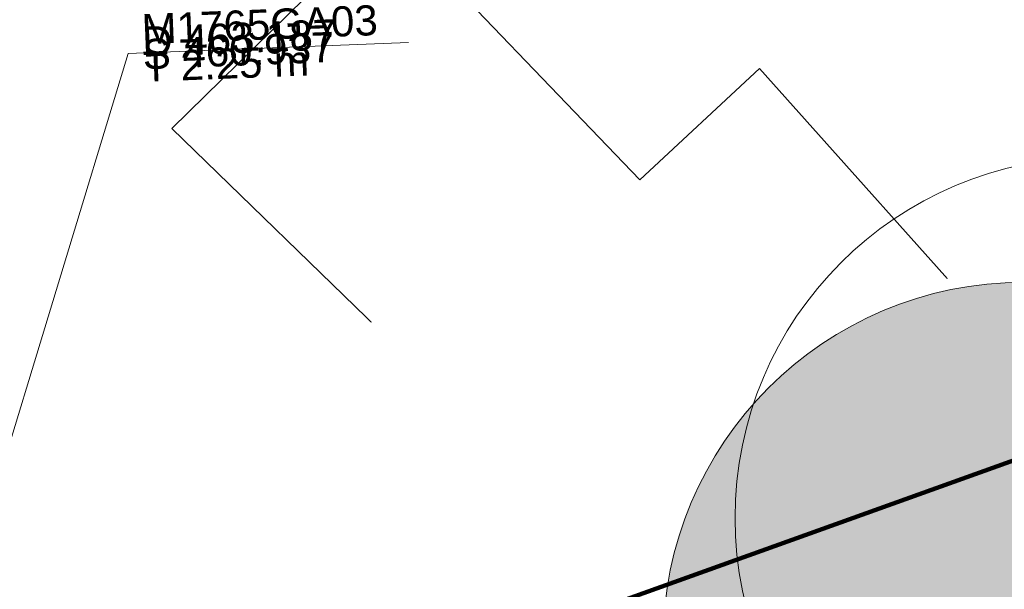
# Model space of a CAD drawing. Header units: metres. Extents: x 730549 to 731755, y 5527678 to 5528494.
# Tile 88 of 207: x 731544.38 to 731556.66, y 5527865.37 to 5527872.48. Entities that reach past the tile are written whole.
import ezdxf
from ezdxf.enums import TextEntityAlignment as Align

# ---------------------------------------------------------------- set-up
doc = ezdxf.new("R2010")
doc.units = ezdxf.units.M
doc.header["$LTSCALE"] = 0.1
doc.layers.add('3d Modell', color=7, linetype='Continuous', transparency=0.4)
doc.layers.add('LA_Planung BÄUME geplant', color=7, linetype='Continuous', transparency=0.8)
for name, color, linetype in [('LA_Planungsumgriff', 7, 'Continuous'), ('Sparten Strom GEPLANT pdf', 7, 'Continuous'), ('Sparten_Glasfaserkabel', 7, 'Continuous'), ('Sparten_Kanal-aus dwg GRUPPE', 7, 'Continuous'), ('Wiese und Waldnaab als Hintergrund', 7, 'Continuous')]:
    doc.layers.add(name, color=color, linetype=linetype)
doc.styles.add('Arial', font='arial.ttf')
doc.styles.add('Artifakt Element Thin', font='Artifakt Element Thin Italic.ttf')
doc.styles.add('TheSansSemiLight-Plain', font='txt')
picture_1 = doc.add_image_def('image1.png', size_in_pixel=(2382, 1684))

# ---------------------------------------------------------------- blocks, each defined once
blk = doc.blocks.new('PDF-Seite')
at = {"color": 255, "linetype": 'Continuous', "lineweight": 9, "transparency": 33554687}
blk.add_wipeout([(0, 103.921), (293.918, 103.921), (293.918, -103.921), (0, -103.921)], dxfattribs=at)
at = {"transparency": 33554687}
image = blk.add_image(picture_1, insert=(0, -103.921), size_in_units=(293.918, 207.843), dxfattribs=at)
image.dxf.flags = 7
blk = doc.blocks.new('Gruppe')
at = {"color": 211, "linetype": 'Continuous', "lineweight": 5, "true_color": 0xff7fff, "transparency": 33554687}
blk.add_line((-935.305, -379.047, -33.021), (-1024.823, -410.909, -33.021), dxfattribs=at)
at = {"color": 7, "linetype": 'Continuous', "lineweight": 9, "transparency": 33554687, "flags": 128}
blk.add_lwpolyline([(-995.789, -395.249), (-994.049, -389.531), (-990.552, -389.393)], dxfattribs=at)
at = {"color": 7, "transparency": 33554687, "insert": (-993.887, -389.039, -30.003), "char_height": 0.3757, "attachment_point": 1, "rotation": 2.2512, "line_spacing_factor": 0.25, "style": 'Arial'}
blk.add_mtext('M1765GA03\\PD 463.187\\PS 460.937\\PT 2.25 m', dxfattribs=at)
blk = doc.blocks.new('Gruppe-1')
at = {"color": 7, "transparency": 33554687}
blk.add_blockref('Gruppe', (0, 0), dxfattribs=at)
blk = doc.blocks.new('Gebaeudepunktaydf')
at = {"color": 7, "linetype": 'Continuous', "lineweight": 25, "transparency": 33554687}
blk.add_circle((0, 0), 0.0003, dxfattribs=at)
blk = doc.blocks.new('Gruppe-2')
at = {"color": 7, "linetype": 'Continuous', "lineweight": 30, "transparency": 33554687, "flags": 128}
blk.add_lwpolyline([(-993.504, -390.465), (-988.074, -395.735), (-983.124, -393.125), (-986.174, -389.715), (-987.664, -391.105), (-990.814, -387.825), (-993.504, -390.465)], dxfattribs=at)
at = {"color": 253, "true_color": 0xadadad, "transparency": 33554687}
for p in [(-986.174, -389.715, -520.142), (-993.504, -390.465, -520.142), (-987.664, -391.105, -520.142), (-983.124, -393.125, -520.142), (-988.074, -395.735, -520.142)]:
    blk.add_blockref('Gebaeudepunktaydf', p, dxfattribs=at)
blk = doc.blocks.new('Gruppe-3')
at = {"color": 7, "linetype": 'Continuous', "lineweight": 13, "transparency": 33554585, "flags": 128}
for points in [[(-983.045, -396.137), (-983.514, -396.209), (-983.921, -396.271)], [(-982.958, -395.863), (-983.626, -395.981), (-984.031, -396.053), (-984.172, -396.078), (-984.201, -396.082), (-984.269, -396.092), (-984.376, -396.109), (-984.522, -396.131), (-984.707, -396.159), (-984.932, -396.193), (-985.195, -396.233)], [(-983.387, -395.632), (-984.304, -395.794), (-984.502, -395.829)], [(-983.248, -395.761), (-983.302, -395.771), (-984.177, -395.925), (-984.859, -396.046), (-985.349, -396.132), (-985.647, -396.185), (-985.753, -396.203), (-985.776, -396.207), (-985.828, -396.215)], [(-985.86, -396.069), (-986.328, -396.151), (-986.761, -396.228)]]:
    blk.add_lwpolyline(points, dxfattribs=at)
at = {"color": 7, "linetype": 'Continuous', "lineweight": 25, "transparency": 33554585, "flags": 128}
blk.add_lwpolyline([(-983.03, -396.019), (-983.265, -396.055), (-983.55, -396.098), (-983.886, -396.149), (-984.271, -396.208), (-984.656, -396.267)], dxfattribs=at)
at = {"color": 7, "transparency": 33554585, "char_height": 0.3453, "attachment_point": 1, "line_spacing_factor": 1.206165, "style": 'Artifakt Element Thin'}
for s, insert, rotation in [('463,2', (-983.218, -395.581), 10.0079), ('463,3', (-985.83, -395.888), 10.0091), ('463,4', (-988.428, -396.194), 10.0171)]:
    blk.add_mtext(s, dxfattribs=dict(at, insert=insert, rotation=rotation))
blk = doc.blocks.new('Site Model Opacity Container')
at = {"color": 255, "linetype": 'Continuous', "lineweight": 5, "transparency": 33554585}
blk.add_wipeout([(-902.089, -384.516), (-896.561, -388.799), (-893.564, -391.703), (-885.114, -401.015), (-850.08, -459.012), (-849.968, -459.396), (-850.839, -465.338), (-853.983, -465.958), (-902.175, -472.837), (-946.175, -476.837), (-962.175, -476.837), (-998.175, -420.837), (-998.362, -413.454), (-991.275, -397.622), (-990.069, -396.546)], dxfattribs=at)
at = {"color": 31, "linetype": 'Continuous', "lineweight": 5, "true_color": 0xe0cb9d, "transparency": 33554585, "flags": 128}
blk.add_lwpolyline([(-902.089, -384.516), (-896.561, -388.799), (-893.564, -391.703), (-885.114, -401.015), (-850.08, -459.012), (-849.968, -459.396), (-850.839, -465.338), (-853.983, -465.958), (-902.175, -472.837), (-946.175, -476.837), (-962.175, -476.837), (-998.175, -420.837), (-998.362, -413.454), (-991.275, -397.622), (-990.069, -396.546)], close=True, dxfattribs=at)
at = {"color": 7, "transparency": 33554687}
blk.add_blockref('Gruppe-3', (0, 0), dxfattribs=at)
blk = doc.blocks.new('Geländemodell (2D)')
at = {"color": 31, "true_color": 0xe0cb9d, "transparency": 33554687}
blk.add_blockref('Site Model Opacity Container', (0, 0), dxfattribs=at)
at = {"color": 0, "flags": 1}
for tag in ['IFC_UUID', 'instanceID']:
    blk.add_attdef(tag, (-998.522, -476.837), '', height=0.00018, dxfattribs=at)
blk = doc.blocks.new('P_Baum')
at = {"linetype": 'Continuous', "lineweight": 0, "transparency": 33554687}
h = blk.add_hatch(color=53, dxfattribs=at)
edge = h.paths.add_edge_path()
edge.add_arc((0, 0), 5, 0, 360)
h = blk.add_hatch(color=53, dxfattribs=at)
edge = h.paths.add_edge_path()
edge.add_arc((0, 0), 0.25, 0, 360)
at = {"color": 7, "linetype": 'Continuous', "lineweight": 5, "transparency": 33554483}
blk.add_circle((1, 1.732), 5, dxfattribs=at)
at = {"color": 7, "linetype": 'Continuous', "lineweight": 20, "transparency": 33554687}
for radius in [5, 0.25]:
    blk.add_circle((0, 0), radius, dxfattribs=at)
at = {"color": 58, "true_color": 0x4b5f00, "transparency": 33554687, "style": 'TheSansSemiLight-Plain'}
for tag, p in [('Botanischer_Name', (0.196, 1.085)), ('Nummer', (0.196, -0.556)), ('Stammumfang', (0.196, -1.649))]:
    blk.add_attdef(tag, text='', height=0.504, dxfattribs=at).set_placement(p, align=Align.TOP_LEFT)
blk = doc.blocks.new('Baum Pflanzung')
at = {"color": 7, "transparency": 33554687, "xscale": 0.2, "yscale": 0.2, "zscale": 0.2}
blk.add_blockref('P_Baum', (0, -0.0085), dxfattribs=at)

msp = doc.modelspace()

# ---------------------------------------------------------------- block references
at = {"layer": 'Sparten Strom GEPLANT pdf', "color": 16, "true_color": 0x800000, "transparency": 33554687}
msp.add_blockref('PDF-Seite', (731393.397, 5527843.198), dxfattribs=at)

# ---------------------------------------------------------------- next in the draw order: block references
at = {"layer": 'Sparten_Glasfaserkabel', "color": 7, "transparency": 33554687}
msp.add_blockref('Gruppe-2', (732539.784, 5528261.585), dxfattribs=at)
at = {"layer": 'Sparten_Kanal-aus dwg GRUPPE', "color": 7, "transparency": 33554687}
msp.add_blockref('Gruppe-1', (732539.784, 5528261.585), dxfattribs=at)

# ---------------------------------------------------------------- next in the draw order: block references
at = {"layer": '3d Modell', "color": 31, "true_color": 0xe0cb9d, "transparency": 33554687}
msp.add_blockref('Geländemodell (2D)', (732539.784, 5528261.585), dxfattribs=at)

# ---------------------------------------------------------------- next in the draw order: wipeouts: each hides what was drawn before it
at = {"color": 255, "linetype": 'Continuous', "lineweight": 5, "transparency": 33554585}
msp.add_wipeout([(731638.3, 5527876.75), (731643.087, 5527863.066), (731656.242, 5527870.593), (731641.2, 5527880.8), (731625, 5527878.4), (731573.8, 5527870.6), (731547.4, 5527868.6), (731527.8, 5527840.2), (731572.45, 5527776.2), (731580.45, 5527782.55), (731574.8, 5527791.7), (731567.9, 5527803.2), (731561.05, 5527812.9), (731550.6, 5527829.3), (731544.4, 5527839.45), (731544.9, 5527845.95), (731547.9, 5527851.4), (731552.9, 5527856), (731559.1, 5527860.2), (731569.1, 5527864.9), (731572.6, 5527864.65), (731586.55, 5527866.65), (731602.35, 5527868.85), (731623.4, 5527873.5)], dxfattribs=at).dxf.layer = '3d Modell'

# ---------------------------------------------------------------- next in the draw order: hatches: boundary and pattern name
at = {"layer": 'Wiese und Waldnaab als Hintergrund', "linetype": 'Continuous', "lineweight": 0, "true_color": 0xc4d309, "transparency": 33554508}
msp.add_hatch(color=52, dxfattribs=at).paths.add_polyline_path([(731515.473, 5527847.593), (731517.262, 5527847.789), (731517.141, 5527847.977), (731520.927, 5527848.392), (731524.035, 5527850.242), (731529.859, 5527853.094), (731534.556, 5527856.124), (731538.524, 5527858.47), (731542.799, 5527858.939), (731546.546, 5527861.463), (731548.61, 5527860.985), (731553.042, 5527863.684), (731558.488, 5527864.482), (731560.82, 5527866.147), (731566.346, 5527868.966), (731572.743, 5527871.176), (731577.12, 5527873.467), (731580.709, 5527873.76), (731586.518, 5527873.995), (731588.817, 5527875.051), (731592.681, 5527874.67), (731596.269, 5527874.058), (731601.483, 5527875.133), (731603.272, 5527875.329), (731607.801, 5527876.228), (731610.775, 5527878.465), (731614.742, 5527879.906), (731617.186, 5527882.388), (731619.76, 5527882.77), (731619.728, 5527883.974), (731623.597, 5527886.31), (731626.039, 5527887.885), (731628.165, 5527891.438), (731629.769, 5527893.324), (731631.686, 5527897.86), (731631.511, 5527899.451), (731632.963, 5527902.729), (731633.322, 5527905.201), (731628.571, 5527905.164), (731623.732, 5527896.083), (731616.992, 5527893.332), (731608.815, 5527889.92), (731597.852, 5527884.392), (731591.783, 5527880.105), (731586.68, 5527878.942), (731582.095, 5527877.634), (731579.799, 5527878.388), (731577.449, 5527879.64), (731569.465, 5527872.628), (731563.145, 5527869.721), (731556.305, 5527866.959), (731551.276, 5527864.195), (731549.099, 5527862.95), (731546.772, 5527864.908), (731544.662, 5527864.878), (731539.702, 5527863.328), (731532.418, 5527859.109), (731524.261, 5527853.687), (731521.732, 5527853.812), (731512.406, 5527849.872), (731508.01, 5527849.591), (731508.234, 5527844.491), (731512.07, 5527846.515), (731513.961, 5527848.534)])

# ---------------------------------------------------------------- next in the draw order: linework, layer by layer
at = {"layer": 'LA_Planungsumgriff', "color": 16, "linetype": 'Continuous', "lineweight": 100, "true_color": 0x800000, "transparency": 33554687, "flags": 128}
msp.add_lwpolyline([(731627.782, 5527902.609), (731620.55, 5527894.5), (731597.366, 5527883.736), (731573.799, 5527874.779), (731565.013, 5527869.934), (731550.59, 5527864.76), (731550.177, 5527864.993), (731551.829, 5527863.227), (731553.692, 5527863.862), (731558.404, 5527864.376), (731571.219, 5527870.65), (731577.12, 5527873.467), (731585.764, 5527873.467), (731605.537, 5527875.778), (731612.759, 5527879.186), (731618.473, 5527882.579), (731635.063, 5527905.724)], dxfattribs=at)

# ---------------------------------------------------------------- next in the draw order: block references
at = {"layer": 'LA_Planung BÄUME geplant', "color": 7, "transparency": 33554483, "xscale": 4.5, "yscale": 4.5, "zscale": 4.5}
msp.add_blockref('Baum Pflanzung', (731556.906, 5527864.741), dxfattribs=at)

doc.saveas('drawing.dxf')
